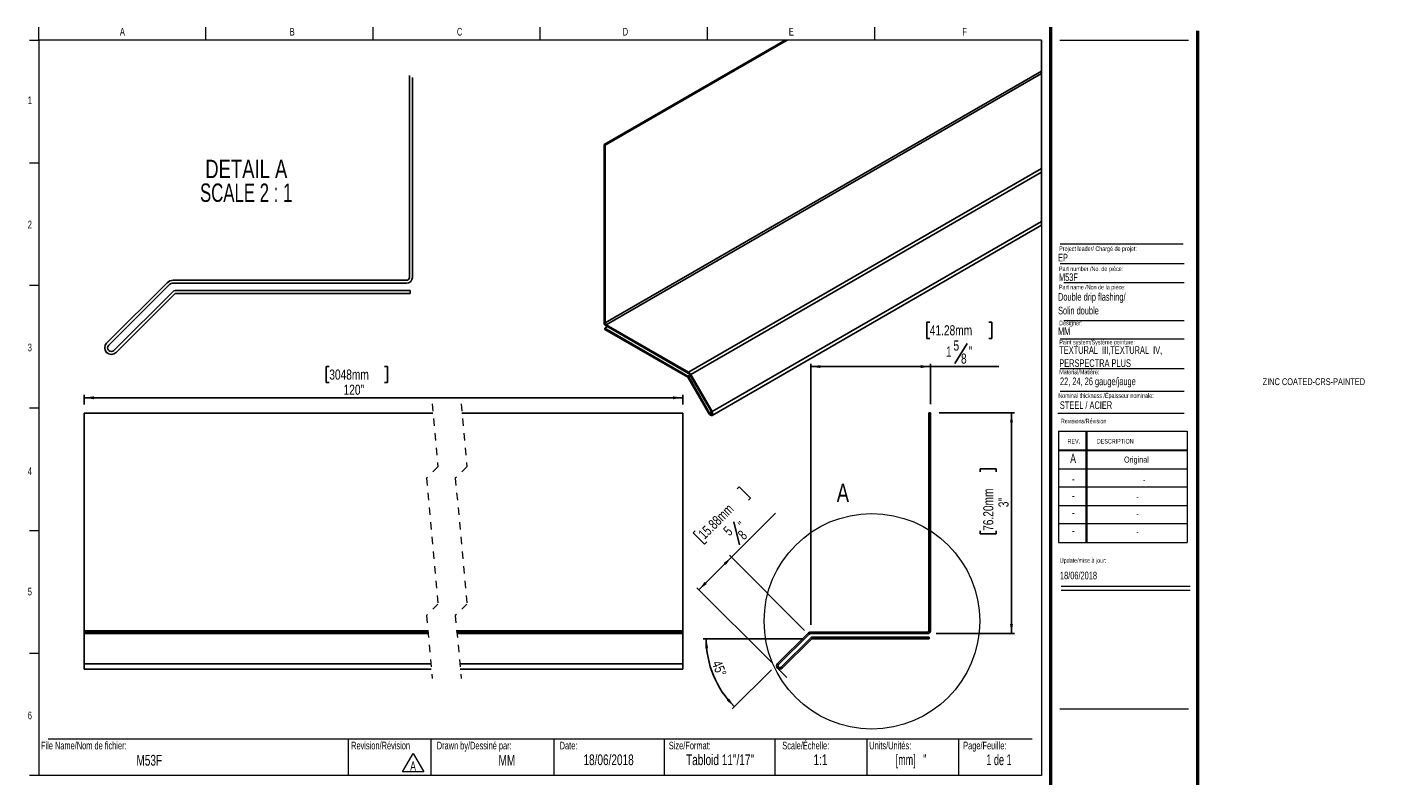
# Model space of a CAD drawing. Header units: inches. Extents: x 0.5 to 43.4, y 0.4 to 27.6.
import ezdxf

# ---------------------------------------------------------------- set-up
doc = ezdxf.new("R2010")
doc.units = ezdxf.units.IN
doc.header["$MEASUREMENT"] = 0
doc.linetypes.add('HIDDEN', pattern=[0.075, 0.05, -0.025])
doc.layers.add('FORMAT', color=7, linetype='Continuous')
doc.styles.add('SLDTEXTSTYLE0', font='TXT', dxfattribs={"width": 0.7})
doc.styles.add('SLDTEXTSTYLE1', font='TXT', dxfattribs={"width": 0.633333})
doc.styles.add('SLDTEXTSTYLE2', font='TXT', dxfattribs={"width": 0.625})
doc.styles.add('SLDTEXTSTYLE3', font='TXT', dxfattribs={"width": 0.75})
doc.styles.add('SLDTEXTSTYLE4', font='TXT', dxfattribs={"width": 0.681818})
doc.dimstyles.new('SLDDIMSTYLE0', dxfattribs={"dimtxt": 0.137795, "dimasz": 0.13, "dimexe": 0, "dimexo": 0.0625, "dimgap": 0.034449, "dimtad": 1, "dimdec": 6, "dimrnd": 1e-09, "dimzin": 12, "dimdsep": 46, "dimlunit": 5, "dimtxsty": 'SLDTEXTSTYLE3', "dimsah": 1, "dimcen": 0.09, "dimadec": 0, "dimazin": 3, "dimtfac": 1, "dimtdec": 1, "dimtofl": 0, "dimtmove": 0, "dimatfit": 3, "dimfxl": 1, "dimfrac": 2, "dimtolj": 1, "dimtzin": 12, "dimarcsym": 0})
doc.dimstyles.new('SLDDIMSTYLE1', dxfattribs={"dimtxt": 0.137795, "dimasz": 0.13, "dimexe": 0, "dimexo": 0.0625, "dimgap": 0.034449, "dimtad": 1, "dimdec": 1, "dimrnd": 1e-09, "dimzin": 12, "dimdsep": 46, "dimlunit": 5, "dimtxsty": 'SLDTEXTSTYLE3', "dimsah": 1, "dimcen": 0.09, "dimadec": 0, "dimazin": 3, "dimtfac": 1, "dimtdec": 1, "dimtofl": 0, "dimtmove": 0, "dimatfit": 3, "dimfxl": 1, "dimfrac": 2, "dimtolj": 1, "dimtzin": 12, "dimarcsym": 0})
doc.dimstyles.new('SLDDIMSTYLE2', dxfattribs={"dimtxt": 0.137795, "dimasz": 0.13, "dimexe": 0, "dimexo": 0.0625, "dimgap": 0.034449, "dimtad": 1, "dimdec": 4, "dimzin": 12, "dimdsep": 46, "dimlunit": 5, "dimtxsty": 'SLDTEXTSTYLE3', "dimsah": 1, "dimcen": 0.09, "dimazin": 3, "dimtfac": 1, "dimtofl": 0, "dimtmove": 0, "dimatfit": 3, "dimfxl": 1, "dimfrac": 2, "dimtolj": 1, "dimtzin": 12, "dimarcsym": 0})

# ---------------------------------------------------------------- blocks, each defined once
blk = doc.blocks.new('SW_NOTE_0')
at = {"color": 0, "linetype": 'Continuous', "lineweight": 0}
for p, q in [((-0.097, 0.017), (0.049, 0.27)), ((0.049, 0.27), (0.195, 0.017)), ((0.195, 0.017), (-0.097, 0.017))]:
    blk.add_line(p, q, dxfattribs=at)
at = {"color": 0, "linetype": 'Continuous', "lineweight": 0, "insert": (0.049, 0.161), "char_height": 0.125, "attachment_point": 2, "style": 'SLDTEXTSTYLE0'}
blk.add_mtext('A', dxfattribs=at)
blk = doc.blocks.new('SW_NOTE_1')
at = {"layer": 'FORMAT', "color": 0, "char_height": 0.10417, "attachment_point": 1, "style": 'SLDTEXTSTYLE0'}
for s, insert in [('TEXTURAL  III,TEXTURAL  IV,', (0, 0.134)), ('PERSPECTRA PLUS', (0, -0.044))]:
    blk.add_mtext(s, dxfattribs=dict(at, insert=insert))
blk = doc.blocks.new('_D')
at = {"layer": 'FORMAT'}
for p, q in [((10.115, 4.416), (10.144, 4.446)), ((10.144, 4.446), (10.299, 4.291)), ((10.299, 4.291), (10.269, 4.261)), ((10.039, 3.487), (10.637, 4.085)), ((10.072, 3.968), (10.15, 3.656)), ((9.547, 3.848), (9.518, 3.819)), ((9.518, 3.819), (9.672, 3.664)), ((9.672, 3.664), (9.702, 3.694)), ((11.033, 2.492), (10.011, 3.515)), ((10.039, 3.487), (9.597, 3.045)), ((10.581, 2.061), (9.569, 3.073))]:
    blk.add_line(p, q, dxfattribs=at)
for points in [[(10.039, 3.487), (9.933, 3.409), (9.961, 3.381)], [(9.597, 3.045), (9.703, 3.123), (9.674, 3.151)]]:
    blk.add_solid(points, dxfattribs=at)
at = {"layer": 'FORMAT', "attachment_point": 1, "rotation": 45, "style": 'SLDTEXTSTYLE3'}
for s, insert, char_height in [('15.88mm', (9.576, 3.819), 0.1378), ('5', (9.914, 3.865), 0.138), ('"', (10.115, 3.952), 0.138), ('8', (10.112, 3.811), 0.138)]:
    blk.add_mtext(s, dxfattribs=dict(at, insert=insert, char_height=char_height))
blk = doc.blocks.new('_D_1')
at = {"layer": 'FORMAT'}
for p, q in [((12.86, 5.449), (13.884, 5.449)), ((13.844, 5.449), (13.844, 2.449)), ((13.419, 4.647), (13.419, 4.689)), ((13.419, 4.689), (13.638, 4.689)), ((13.638, 4.689), (13.638, 4.647)), ((13.419, 3.845), (13.419, 3.803)), ((13.419, 3.803), (13.638, 3.803)), ((13.638, 3.803), (13.638, 3.845)), ((12.821, 2.449), (13.884, 2.449))]:
    blk.add_line(p, q, dxfattribs=at)
for points in [[(13.844, 5.449), (13.824, 5.319), (13.864, 5.319)], [(13.844, 2.449), (13.864, 2.579), (13.824, 2.579)]]:
    blk.add_solid(points, dxfattribs=at)
at = {"layer": 'FORMAT', "char_height": 0.1378, "attachment_point": 1, "rotation": 90, "style": 'SLDTEXTSTYLE3'}
for s, insert in [('76.20mm', (13.46, 3.845)), ('3"', (13.667, 4.167))]:
    blk.add_mtext(s, dxfattribs=dict(at, insert=insert))
blk = doc.blocks.new('_D_2')
at = {"layer": 'FORMAT'}
for p, q in [((12.734, 6.682), (12.692, 6.682)), ((12.692, 6.682), (12.692, 6.463)), ((13.537, 6.682), (13.579, 6.682)), ((13.579, 6.682), (13.579, 6.463)), ((12.692, 6.463), (12.734, 6.463)), ((13.579, 6.463), (13.537, 6.463)), ((13.241, 6.395), (13.075, 6.119)), ((11.117, 2.567), (11.117, 6.118)), ((12.742, 5.567), (12.742, 6.118)), ((12.742, 6.079), (11.117, 6.079)), ((12.742, 6.079), (13.672, 6.079))]:
    blk.add_line(p, q, dxfattribs=at)
for points in [[(11.117, 6.079), (11.247, 6.059), (11.247, 6.099)], [(12.742, 6.079), (12.612, 6.099), (12.612, 6.059)]]:
    blk.add_solid(points, dxfattribs=at)
at = {"layer": 'FORMAT', "attachment_point": 1, "style": 'SLDTEXTSTYLE3'}
for s, insert, char_height in [('41.28mm', (12.734, 6.641), 0.1378), ('1', (12.954, 6.352), 0.138), ('5', (13.056, 6.434), 0.138), ('"', (13.26, 6.354), 0.138), ('8', (13.158, 6.256), 0.138)]:
    blk.add_mtext(s, dxfattribs=dict(at, insert=insert, char_height=char_height))
blk = doc.blocks.new('_D_3')
at = {"layer": 'FORMAT'}
for p, q in [((11.011, 2.379), (9.656, 2.379)), ((10.581, 1.958), (10.05, 1.427))]:
    blk.add_line(p, q, dxfattribs=at)
blk.add_arc((11.002, 2.379), 1.307, 180, 225, dxfattribs=at)
for points in [[(9.695, 2.379), (9.682, 2.248), (9.722, 2.25)], [(10.078, 1.455), (10.006, 1.565), (9.976, 1.538)]]:
    blk.add_solid(points, dxfattribs=at)
at = {"layer": 'FORMAT', "insert": (9.9, 2.097), "char_height": 0.1378, "attachment_point": 1, "rotation": 291.3446, "style": 'SLDTEXTSTYLE3'}
blk.add_mtext('45°', dxfattribs=at)
blk = doc.blocks.new('_D_4')
at = {"layer": 'FORMAT'}
for p, q in [((4.573, 6.08), (4.531, 6.08)), ((4.531, 6.08), (4.531, 5.861)), ((5.324, 6.08), (5.366, 6.08)), ((5.366, 6.08), (5.366, 5.861)), ((4.531, 5.861), (4.573, 5.861)), ((5.366, 5.861), (5.324, 5.861)), ((1.244, 5.565), (1.244, 5.694)), ((1.244, 5.655), (9.376, 5.655)), ((9.376, 5.565), (9.376, 5.694))]:
    blk.add_line(p, q, dxfattribs=at)
for points in [[(1.244, 5.655), (1.374, 5.635), (1.374, 5.675)], [(9.376, 5.655), (9.246, 5.675), (9.246, 5.635)]]:
    blk.add_solid(points, dxfattribs=at)
at = {"layer": 'FORMAT', "char_height": 0.1378, "attachment_point": 1, "style": 'SLDTEXTSTYLE3'}
for s, insert in [('3048mm', (4.573, 6.039)), ('120"', (4.767, 5.833))]:
    blk.add_mtext(s, dxfattribs=dict(at, insert=insert))
blk = doc.blocks.new('SW_NOTE_2')
at = {"layer": 'FORMAT', "color": 0, "char_height": 0.25, "attachment_point": 2}
for s, insert, style in [('DETAIL A', (0.672, 0.322), 'SLDTEXTSTYLE3'), ('SCALE 2 : 1', (0.67, -0.001), 'SLDTEXTSTYLE4')]:
    blk.add_mtext(s, dxfattribs=dict(at, insert=insert, style=style))

msp = doc.modelspace()

# ---------------------------------------------------------------- linework, layer by layer
at = {"color": 7, "linetype": 'Continuous', "lineweight": 18}
for p, q in [((0.6262516, 10.5170732), (0.6262516, 10.6939449)), ((2.8970849, 10.5170732), (2.8970849, 10.6939449)), ((5.1679183, 10.5170732), (5.1679183, 10.6939449)), ((7.4387516, 10.5170732), (7.4387516, 10.6939449)), ((9.7095849, 10.6939449), (9.7095849, 10.5170732)), ((11.9804183, 10.6939449), (11.9804183, 10.5170732)), ((0.5012516, 10.5170732), (0.6262516, 10.5170732)), ((14.2512516, 10.5170732), (0.6262516, 10.5170732)), ((0.6262516, 10.5170732), (0.6262516, 0.5170732)), ((14.2512516, 10.5170732), (14.2512516, 0.5170732)), ((14.5012516, 10.5170732), (16.2512516, 10.5170732)), ((0.5012516, 8.8504065), (0.6262516, 8.8504065)), ((14.5052809, 7.4796461), (16.192868, 7.4796461)), ((14.5578273, 7.2228331), (16.192868, 7.2228331)), ((0.5012516, 7.1837398), (0.6262516, 7.1837398)), ((14.5578273, 6.7072972), (16.192868, 6.7072972)), ((14.5052809, 6.4574028), (16.192868, 6.4574028)), ((14.5052809, 6.0531641), (16.192868, 6.0531641)), ((14.5052809, 5.7453132), (16.192868, 5.7453132)), ((0.5012516, 5.5170732), (0.6262516, 5.5170732)), ((14.4754278, 5.446808), (16.192868, 5.446808)), ((14.4811999, 5.1987495), (16.2311999, 5.1987495)), ((14.4811999, 5.1987495), (14.4811999, 3.6887495)), ((14.8561999, 5.1987495), (14.8561999, 3.6887495)), ((14.8661999, 5.1987495), (14.8661999, 3.6887495)), ((16.2311999, 5.1987495), (16.2311999, 3.6887495)), ((14.4811999, 4.9487495), (16.2311999, 4.9487495)), ((14.4811999, 4.9387495), (16.2311999, 4.9387495)), ((14.4811999, 4.6887495), (16.2311999, 4.6887495)), ((16.2311999, 4.4387495), (14.4811999, 4.4387495)), ((14.4811999, 4.1887495), (16.2311999, 4.1887495)), ((16.2311999, 3.9387495), (14.4811999, 3.9387495)), ((0.5012516, 3.8504065), (0.6262516, 3.8504065)), ((14.4811999, 3.6887495), (16.2311999, 3.6887495)), ((14.5215385, 3.094666), (16.2715385, 3.094666)), ((14.5215385, 3.0386495), (16.2715385, 3.0386495)), ((0.5012516, 2.1837398), (0.6262516, 2.1837398)), ((0.7512516, 1.0170732), (14.1262516, 1.0170732)), ((4.8316802, 1.0170732), (4.8316802, 0.5170732)), ((5.9539324, 1.0170732), (5.9539324, 0.5170732)), ((7.6262516, 1.0170732), (7.6262516, 0.5170732)), ((9.1262516, 1.0170732), (9.1262516, 0.5170732)), ((10.6262516, 1.0170732), (10.6262516, 0.5170732)), ((11.8762516, 1.0170732), (11.8762516, 0.5170732)), ((13.1262516, 1.0170732), (13.1262516, 0.5170732)), ((0.6262516, 0.5170732), (0.5012516, 0.5170732)), ((14.2512516, 0.5170732), (0.6262516, 0.5170732))]:
    msp.add_line(p, q, dxfattribs=at)
at = {"color": 7, "linetype": 'Continuous', "lineweight": 25}
for p, q in [((8.307124, 9.0979478), (10.7669983, 10.5180026)), ((8.3212696, 9.0897838), (10.7952847, 10.5180026)), ((5.662654, 10.0361784), (5.662654, 7.2917407)), ((5.702654, 10.0108373), (5.702654, 7.2917407)), ((8.3212696, 6.6723086), (14.2542033, 10.0973182)), ((8.3349645, 6.6485841), (14.2542033, 10.0656878)), ((8.307124, 9.0979478), (8.307124, 6.6804725)), ((8.307124, 9.0979478), (8.3212696, 9.0897838)), ((8.3212696, 9.0897838), (8.3212696, 6.6723086)), ((9.4561749, 6.0013245), (14.2542033, 8.7711665)), ((9.4861743, 5.9696566), (14.2542033, 8.7221804)), ((9.776172, 5.4153945), (14.2542033, 8.0005066)), ((9.7761767, 5.4673608), (14.2542033, 8.0524706)), ((2.3678012, 7.2178533), (1.5475573, 6.3976095)), ((5.6239138, 7.2530004), (2.4526539, 7.2530004)), ((5.6239138, 7.2130005), (2.4526539, 7.2130005)), ((2.3960854, 7.189569), (1.5758416, 6.3693252)), ((1.6465523, 6.2986145), (2.4492226, 7.1012847)), ((1.6748364, 6.2703301), (2.4775068, 7.0730004)), ((2.4775068, 7.1130005), (5.6740624, 7.1130005)), ((2.4775068, 7.0730004), (5.6740624, 7.0730004)), ((5.6740624, 7.0730004), (5.6740624, 7.1130005)), ((8.3349645, 6.6485841), (9.4561749, 6.0013245)), ((8.3172333, 6.6016606), (8.3525972, 6.6220764)), ((8.3172333, 6.5853304), (8.3172333, 6.6016606)), ((9.447389, 5.9492385), (8.3172333, 6.6016606)), ((9.447389, 5.9329083), (8.3172333, 6.5853304)), ((8.3349645, 6.6322538), (9.4561749, 5.9849919)), ((9.7311728, 5.4413741), (9.447389, 5.9329083)), ((9.7411742, 5.4471492), (9.4573857, 5.9386833)), ((9.4761729, 5.9638816), (9.7661753, 5.4615857)), ((9.4861743, 5.9696566), (9.7761767, 5.4673608)), ((1.2435022, 5.4473551), (5.9823953, 5.4473551)), ((1.2435022, 5.4473551), (1.2435022, 2.4867251)), ((6.3760971, 5.4473551), (9.3760411, 5.4473551)), ((9.3760411, 5.4473551), (9.3760411, 2.4867251)), ((12.7418586, 5.4487231), (12.7218586, 5.4487231)), ((12.7218586, 5.4487231), (12.7218586, 2.4880932)), ((12.7418586, 5.4487231), (12.7418586, 2.4880932)), ((1.2435022, 2.4867251), (5.9111138, 2.4867251)), ((1.2435022, 2.4867251), (1.2435022, 2.467355)), ((1.2435022, 2.467355), (5.9128972, 2.467355)), ((1.2435022, 2.467355), (1.2435022, 2.4497815)), ((1.2435022, 2.4497815), (5.9145164, 2.4497815)), ((1.2435022, 2.4497815), (1.2435022, 2.0396595)), ((6.3048156, 2.4867251), (9.3760411, 2.4867251)), ((6.306599, 2.467355), (9.3760411, 2.467355)), ((6.3082182, 2.4497815), (9.3760411, 2.4497815)), ((9.3760411, 2.4867251), (9.3760411, 2.467355)), ((9.3760411, 2.467355), (9.3760411, 2.4497815)), ((9.3760411, 2.4497815), (9.3760411, 2.0396595)), ((11.0744322, 2.4511495), (10.6643103, 2.0410276)), ((11.0885744, 2.4370074), (10.6784524, 2.0268854)), ((12.7024885, 2.4687231), (11.1168586, 2.4687231)), ((12.7024885, 2.4487231), (11.1168586, 2.4487231)), ((11.129285, 2.3987231), (12.7275628, 2.3987231)), ((12.7275628, 2.3787231), (12.7275628, 2.3987231)), ((10.7138078, 1.9915301), (11.1151429, 2.3928652)), ((10.7279499, 1.9773879), (11.129285, 2.3787231)), ((11.129285, 2.3787231), (12.7275628, 2.3787231)), ((1.2435022, 2.0396595), (1.2435022, 1.9628397)), ((1.2435022, 2.0396595), (5.9522926, 2.0396595)), ((6.3459944, 2.0396595), (9.3760411, 2.0396595)), ((9.3760411, 2.0396595), (9.3760411, 1.9628397)), ((1.2435022, 1.9628397), (5.9593654, 1.9628397)), ((6.3530672, 1.9628397), (9.3760411, 1.9628397))]:
    msp.add_line(p, q, dxfattribs=at)
at = {"color": 7, "linetype": 'Continuous', "lineweight": 50}
for p, q in [((14.3762516, 10.6939449), (14.3762516, 0.3920732)), ((16.3762516, 0.3920732), (16.3762516, 10.6420732))]:
    msp.add_line(p, q, dxfattribs=at)
at = {"color": 8, "linetype": 'Continuous', "lineweight": 25}
for p, q in [((9.447389, 5.9492385), (9.4753, 5.9653529)), ((9.4573857, 5.9386833), (9.4823915, 5.9531152)), ((9.7411742, 5.4471492), (9.7661753, 5.4615834))]:
    msp.add_line(p, q, dxfattribs=at)
at = {"color": 7, "linetype": 'HIDDEN', "lineweight": 18}
for p, q in [((5.9708809, 5.572355), (6.049621, 4.7174664)), ((6.3645816, 5.572355), (6.4433218, 4.7174664)), ((6.049621, 4.7174664), (5.8921407, 4.559986)), ((6.4433218, 4.7174664), (6.2858415, 4.559986)), ((5.8921407, 4.559986), (6.049621, 2.8502087)), ((6.2858415, 4.559986), (6.4433218, 2.8502087)), ((6.049621, 2.8502087), (5.8921407, 2.6927284)), ((6.4433218, 2.8502087), (6.2858415, 2.6927284)), ((5.8921407, 2.6927284), (5.9708809, 1.8378397)), ((6.2858415, 2.6927284), (6.3645816, 1.8378397))]:
    msp.add_line(p, q, dxfattribs=at)
at = {"color": 7, "linetype": 'Continuous', "lineweight": 18, "flags": 128}
msp.add_lwpolyline([(14.2542033, 8.0005066), (14.2542033, 8.0524706), (14.2542033, 8.7221804), (14.2542033, 8.7711665), (14.2542033, 10.0656878), (14.2542033, 10.0973182), (14.2542033, 10.5180026), (10.7952847, 10.5180026), (10.7669983, 10.5180026)], dxfattribs=at)
at = {"color": 7, "linetype": 'Continuous', "lineweight": 25, "flags": 128}
for points in [[(9.7761767, 5.4673608), (9.7830711, 5.4514576), (9.7854929, 5.435998), (9.7830711, 5.4233355), (9.7761767, 5.4153968), (9.7658515, 5.4133904), (9.7536771, 5.4176238), (9.7414981, 5.4274491), (9.7311728, 5.4413741)], [(9.7661753, 5.4615857), (9.770005, 5.4527506), (9.771352, 5.4441619), (9.770005, 5.4371267), (9.7661753, 5.4327174), (9.7604401, 5.4316027), (9.7536771, 5.433954), (9.7469094, 5.4394123), (9.7411742, 5.4471492)]]:
    msp.add_lwpolyline(points, dxfattribs=at)
at = {"color": 7, "linetype": 'Continuous', "lineweight": 18}
msp.add_circle((11.9477978, 2.6163658), 1.4651186, dxfattribs=at)
at = {"color": 7, "linetype": 'Continuous', "lineweight": 25}
for centre, radius, start, end in [((2.452654, 7.1330004), 0.1200001, 90.00000478, 134.99992285), ((2.452654, 7.1330004), 0.0800001, 90.00006769, 134.99999398), ((5.6239137, 7.2917407), 0.0787402, 270.00004545, 359.99995455), ((5.6239138, 7.2917406), 0.0387402, 270.00002869, 0.00007977), ((2.4775065, 7.0730012), 0.0399992, 89.99968486, 135.00048186), ((8.3675752, 6.6832292), 0.060514, 182.6109369, 237.3916005), ((8.3510097, 6.6736611), 0.0297708, 182.60387329, 237.38753009), ((1.6111968, 6.3339698), 0.09, 134.99993398, 314.99993398), ((1.611197, 6.3339698), 0.05, 135, 315), ((9.4321333, 5.9247786), 0.0288275, 28.83857208, 58.04815086), ((9.4103421, 5.9278632), 0.0865865, 28.8605299, 58.03985722), ((9.4256638, 5.9360611), 0.0576641, 28.84598295, 58.05416837), ((11.1168586, 2.4087231), 0.06, 90, 135), ((11.1168586, 2.4087231), 0.04, 90, 135), ((11.129285, 2.3787231), 0.02, 90, 135), ((12.7024885, 2.4880932), 0.0393701, 270, 0), ((12.7024885, 2.4880932), 0.0193701, 270, 0), ((10.6961301, 2.0092078), 0.045, 135, 315), ((10.6961301, 2.0092078), 0.025, 135, 315)]:
    msp.add_arc(centre, radius, start, end, dxfattribs=at)
at = {"layer": 'FORMAT', "color": 250, "lineweight": 18, "true_color": 0x454545}
msp.add_line((14.5052809, 7.7477891), (16.1756542, 7.7477891), dxfattribs=at)
at = {"layer": 'FORMAT', "lineweight": 18}
for p, q in [((10.6643103, 1.9773879), (10.789983, 1.8517153)), ((14.5012516, 1.4265536), (16.2512516, 1.4265536))]:
    msp.add_line(p, q, dxfattribs=at)

# ---------------------------------------------------------------- block references
at = {"color": 7, "linetype": 'Continuous', "lineweight": 0}
msp.add_blockref('SW_NOTE_0', (5.6629239, 0.5500403), dxfattribs=at)
at = {"layer": 'FORMAT'}
for name, p in [('SW_NOTE_2', (2.7736598, 8.5689921)), ('SW_NOTE_1', (14.4936793, 6.2219515))]:
    msp.add_blockref(name, p, dxfattribs=at)

# ---------------------------------------------------------------- texts
at = {"color": 7, "linetype": 'Continuous', "lineweight": 0}
for s, insert, char_height, attachment_point, style in [('A', (1.7614258, 10.6839024), 0.1041667, 2, 'SLDTEXTSTYLE0'), ('B', (4.0695891, 10.6839024), 0.1041667, 2, 'SLDTEXTSTYLE0'), ('C', (6.3441318, 10.6839024), 0.1041667, 2, 'SLDTEXTSTYLE0'), ('D', (8.5974733, 10.6839024), 0.1041667, 2, 'SLDTEXTSTYLE0'), ('E', (10.8526565, 10.6839024), 0.1041667, 2, 'SLDTEXTSTYLE0'), ('F', (13.2074254, 10.6839024), 0.1041667, 2, 'SLDTEXTSTYLE0'), ('1', (0.5037246, 9.7518248), 0.1041667, 2, 'SLDTEXTSTYLE0'), ('2', (0.5037246, 8.0618626), 0.1041667, 2, 'SLDTEXTSTYLE0'), ('EP', (14.4770103, 7.6126145), 0.10416667, 1, 'SLDTEXTSTYLE0'), ('Project leader/ Chargé de projet:', (14.4927736, 7.7128037), 0.0625, 1, 'SLDTEXTSTYLE0'), ('Part number /No. de pièce:', (14.4892638, 7.4395042), 0.0625, 1, 'SLDTEXTSTYLE0'), ('M53F', (14.4892638, 7.3462932), 0.10416667, 1, 'SLDTEXTSTYLE0'), ('Designer:', (14.4927736, 6.7027068), 0.0625, 1, 'SLDTEXTSTYLE0'), ('MM', (14.4770103, 6.6115619), 0.10416667, 1, 'SLDTEXTSTYLE0'), ('3', (0.5037246, 6.3910002), 0.1041667, 2, 'SLDTEXTSTYLE0'), ('Paint system/Système peinture:', (14.4936793, 6.4423393), 0.0625, 1, 'SLDTEXTSTYLE0'), ('ZINC COATED-CRS-PAINTED', (17.2579034, 5.920721), 0.09375, 1, 'SLDTEXTSTYLE0'), ('Nominal thickness /Épaisseur nominale:', (14.4802784, 5.7152135), 0.0625, 1, 'SLDTEXTSTYLE0'), ('STEEL / ACIER', (14.5019361, 5.6065758), 0.104166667, 1, 'SLDTEXTSTYLE0'), ('Revisions/Révision', (14.5156012, 5.3694188), 0.0625, 1, 'SLDTEXTSTYLE0'), ('REV.', (14.6062312, 5.0951297), 0.0625, 1, 'SLDTEXTSTYLE0'), ('DESCRIPTION', (15.0041424, 5.0951297), 0.0625, 1, 'SLDTEXTSTYLE0'), ('A', (14.6820414, 4.8942809), 0.125, 2, 'SLDTEXTSTYLE0'), ('Original', (15.5419694, 4.8554617), 0.08333333, 2, 'SLDTEXTSTYLE0'), ('4', (0.5037246, 4.7085424), 0.1041667, 2, 'SLDTEXTSTYLE0'), ('-', (14.6833579, 4.6174037), 0.125, 2, 'SLDTEXTSTYLE0'), ('-', (15.6471739, 4.5785845), 0.0833333, 2, 'SLDTEXTSTYLE0'), ('-', (14.6833579, 4.3881653), 0.125, 2, 'SLDTEXTSTYLE0'), ('-', (15.5556728, 4.3493461), 0.0833333, 2, 'SLDTEXTSTYLE0'), ('-', (14.6833579, 4.1569001), 0.125, 2, 'SLDTEXTSTYLE0'), ('-', (15.5556728, 4.118081), 0.0833333, 2, 'SLDTEXTSTYLE0'), ('-', (14.6833579, 3.9142956), 0.125, 2, 'SLDTEXTSTYLE0'), ('-', (15.5556728, 3.8754764), 0.0833333, 2, 'SLDTEXTSTYLE0'), ('Update/mise à jour:', (14.5009021, 3.4746831), 0.0625, 1, 'SLDTEXTSTYLE0'), ('18/06/2018', (14.5029298, 3.2903145), 0.10416667, 1, 'SLDTEXTSTYLE0'), ('5', (0.5037246, 3.0715769), 0.1041667, 2, 'SLDTEXTSTYLE0'), ('6', (0.5037246, 1.3878409), 0.1041667, 2, 'SLDTEXTSTYLE0'), ('File Name/Nom de fichier:', (0.6549319, 0.9786785), 0.104166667, 1, 'SLDTEXTSTYLE0'), ('Revision/Révision', (4.8700984, 0.9786785), 0.104166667, 1, 'SLDTEXTSTYLE0'), ('Drawn by/Dessiné par:', (6.0332993, 0.9786785), 0.104166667, 1, 'SLDTEXTSTYLE0'), ('Date:', (7.7035091, 0.9786785), 0.10416667, 1, 'SLDTEXTSTYLE0'), ('Size/Format:', (9.1875093, 0.9786785), 0.104166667, 1, 'SLDTEXTSTYLE0'), ('Scale/Échelle:', (10.7293877, 0.9786785), 0.104166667, 1, 'SLDTEXTSTYLE0'), ('Units/Unités:', (11.9111167, 0.9786785), 0.104166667, 1, 'SLDTEXTSTYLE0'), ('Page/Feuille:', (13.1879976, 0.9786785), 0.104166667, 1, 'SLDTEXTSTYLE0'), ('M53F', (2.1269132, 0.7993968), 0.14583333, 2, 'SLDTEXTSTYLE0'), ('MM', (6.9863934, 0.7993968), 0.14583333, 2, 'SLDTEXTSTYLE0'), ('18/06/2018', (8.3687858, 0.805962), 0.14583333, 2, 'SLDTEXTSTYLE0'), ('Tabloid 11"/17"', (9.8831067, 0.805962), 0.145833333, 2, 'SLDTEXTSTYLE0'), ('1:1', (11.2474421, 0.805962), 0.14583333, 2, 'SLDTEXTSTYLE0'), ('[mm]   "', (12.4789981, 0.805962), 0.14583333, 2, 'SLDTEXTSTYLE2'), ('1 de 1', (13.6742198, 0.805962), 0.14583333, 2, 'SLDTEXTSTYLE1')]:
    msp.add_mtext(s, dxfattribs=dict(at, insert=insert, char_height=char_height, attachment_point=attachment_point, style=style))
at = {"color": 7, "linetype": 'Continuous', "lineweight": 18, "insert": (11.4691969, 4.4870972), "char_height": 0.25, "attachment_point": 1, "style": 'SLDTEXTSTYLE3'}
msp.add_mtext('A', dxfattribs=at)
at = {"layer": 'FORMAT', "attachment_point": 1, "style": 'SLDTEXTSTYLE0'}
for s, insert, char_height in [('Part name /Non de la pièce:', (14.4892638, 7.1904184), 0.0625), ('Double drip flashing/', (14.4770103, 7.0784856), 0.104166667), ('Solin double', (14.4770103, 6.8922265), 0.104166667), ('Material/Matière:', (14.4936793, 6.0368173), 0.0625), ('22, 24, 26 gauge/jauge', (14.503118, 5.9304258), 0.104166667)]:
    msp.add_mtext(s, dxfattribs=dict(at, insert=insert, char_height=char_height))

# ---------------------------------------------------------------- dimensions: what is measured, and where the dimension line sits
at = {"layer": 'FORMAT'}
dim = msp.add_linear_dim(base=(11.1168586, 6.0786443), p1=(12.7418586, 5.4487231), p2=(11.1168586, 2.4487231), dimstyle='SLDDIMSTYLE0', dxfattribs=at)
dim.commit()
dim.dimension.update_dxf_attribs({"geometry": '_D_2', "text_midpoint": (13.1355594, 6.0786443), "dimtype": 160})
dim = msp.add_linear_dim(base=(9.3760392, 5.6549455), p1=(1.2435041, 5.447355), p2=(9.3760392, 5.447355), angle=0, text='120"', dimstyle='SLDDIMSTYLE1', dxfattribs=at)
dim.commit()
dim.dimension.update_dxf_attribs({"geometry": '_D_4', "text_midpoint": (4.948591, 5.6549455), "dimtype": 160})
for base, p1, p2, angle, dimstyle, picture, middle in [((13.8442208, 2.4487231), (12.7418586, 5.4487231), (12.7024885, 2.4487231), 90, 'SLDDIMSTYLE1', '_D_1', (13.8442208, 4.2458517)), ((9.5966684, 3.0450299), (11.1168586, 2.4087231), (10.6643103, 1.9773879), 45, 'SLDDIMSTYLE0', '_D', (10.2574293, 3.7057908))]:
    dim = msp.add_linear_dim(base=base, p1=p1, p2=p2, angle=angle, dimstyle=dimstyle, dxfattribs=at)
    dim.commit()
    dim.dimension.update_dxf_attribs({"geometry": picture, "text_midpoint": middle, "dimtype": 160})
dim = msp.add_angular_dim_2l(base=(9.7948253, 1.8786925), line1=((11.0744322, 2.4511495), (10.6643103, 2.0410276)), line2=((11.129285, 2.3787231), (12.7275628, 2.3787231)), dimstyle='SLDDIMSTYLE2', dxfattribs=at)
dim.commit()
dim.dimension.update_dxf_attribs({"geometry": '_D_3', "text_midpoint": (9.7849884, 1.9031352), "dimtype": 162})

doc.saveas('drawing.dxf')
